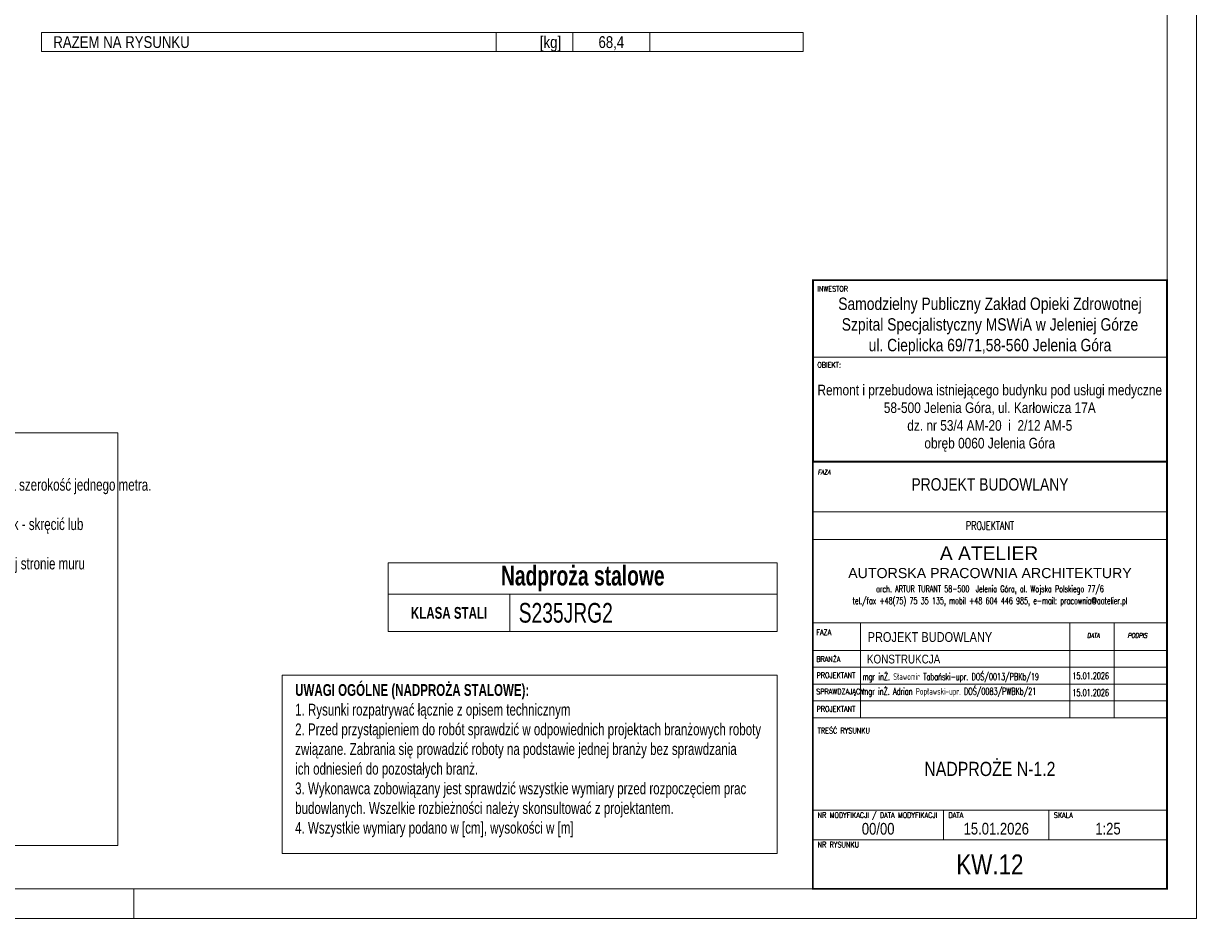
# Model space of a CAD drawing. Header units: millimetres. Extents: x 11149 to 111407, y -107619 to -23630.
# Tile 152 of 245: x 19005 to 19502, y -31119 to -30736. Entities that reach past the tile are written whole.
import ezdxf
from ezdxf.enums import TextEntityAlignment as Align

# ---------------------------------------------------------------- set-up
doc = ezdxf.new("R2010")
doc.units = ezdxf.units.MM
doc.header["$LTSCALE"] = 2
doc.layers.get('0').update_dxf_attribs({"plot": 0})
for name, color, linetype, lineweight in [('0_OPIS', 7, 'Continuous', 13), ('e-cad_cienkie', 1, 'Continuous', 9), ('e-cad_opisy', 7, 'Continuous', 9), ('TABELKA-OPIS', 136, 'Continuous', 13)]:
    doc.layers.add(name, color=color, linetype=linetype, lineweight=lineweight)
doc.styles.add('e-cad_1', font='arial.ttf', dxfattribs={"width": 0.7})
doc.styles.add('J-ROMANS', font='ROMANS.SHX', dxfattribs={"width": 0.7, "oblique": 10})
doc.styles.add('J-SWIS', font='arial.ttf', dxfattribs={"width": 0.8})
doc.styles.add('J-SWIS-BOLD', font='arial.ttf', dxfattribs={"width": 0.8})

# ---------------------------------------------------------------- blocks, each defined once
blk = doc.blocks.new('A3_poziom')
at = {"ltscale": 0.8}
blk.add_line((240, 0), (240, 5), dxfattribs=at)
for points in [[(0, 0), (420, 0), (420, 297), (0, 297)], [(30, 5), (415, 5), (415, 292), (30, 292)]]:
    blk.add_lwpolyline(points, close=True)
blk = doc.blocks.new('*T2360')
at = {"layer": 'e-cad_opisy', "color": 9, "linetype": 'ByBlock', "lineweight": 5, "ltscale": 4}
for p, q in [((0, 0), (164.74, 0)), ((0, 0), (0, -29.07)), ((164.74, 0), (164.74, -29.07)), ((0, -13.29), (164.74, -13.29)), ((51.49, -13.29), (51.49, -29.07)), ((0, -29.07), (164.74, -29.07))]:
    blk.add_line(p, q, dxfattribs=at)
at = {"layer": 'e-cad_opisy', "color": 0, "ltscale": 4, "style": 'e-cad_1'}
for s, insert, char_height, width, attachment_point in [('{\\fArial|b1|i0|c238|p34;\\C256;Nadproża stalowe}', (82.37, -6.64), 8.3333, 163.2368, 5), ('{\\fArial|b1|i0|c238|p34;KLASA STALI}', (25.75, -21.18), 5, 43.9933, 5), ('S235JRG2', (55.24, -21.18), 8.333, 105.7435, 4)]:
    blk.add_mtext(s, dxfattribs=dict(at, insert=insert, char_height=char_height, width=width, attachment_point=attachment_point))

msp = doc.modelspace()

# ---------------------------------------------------------------- linework, layer by layer
at = {"layer": '0_OPIS'}
for p, q in [((19489.37, -30877.28), (19339.46, -30877.28)), ((19489.37, -30942.85), (19339.46, -30942.85)), ((19489.37, -30942.85), (19339.46, -30942.85)), ((19489.37, -30954.51), (19339.46, -30954.51)), ((19339.46, -30989.86), (19489.37, -30989.86)), ((19489.37, -30989.86), (19339.46, -30989.86)), ((19489.37, -30989.86), (19339.46, -30989.86)), ((19489.37, -30989.86), (19339.46, -30989.86)), ((19489.37, -30989.86), (19339.46, -30989.86)), ((19339.46, -30989.86), (19489.37, -30989.86)), ((19339.46, -30989.86), (19489.37, -30989.86)), ((19489.37, -30989.86), (19339.46, -30989.86)), ((19489.37, -30989.86), (19339.46, -30989.86)), ((19359.65, -30989.86), (19359.65, -31030.03)), ((19448.19, -30989.86), (19448.19, -31030.03)), ((19466.98, -30989.86), (19466.98, -31030.03)), ((19489.37, -31001.52), (19339.46, -31001.52)), ((19339.37, -31008.65), (19489.37, -31008.65)), ((19339.37, -31015.78), (19489.37, -31015.78)), ((19339.46, -31015.78), (19489.37, -31015.78)), ((19339.46, -31015.78), (19489.37, -31015.78)), ((19339.46, -31022.9), (19489.37, -31022.9)), ((19339.46, -31030.03), (19489.37, -31030.03)), ((19339.46, -31030.03), (19489.37, -31030.03)), ((19339.37, -31069.22), (19489.37, -31069.22)), ((19394.76, -31069.22), (19394.76, -31081.72)), ((19439.37, -31069.22), (19439.37, -31081.72)), ((19339.37, -31081.72), (19489.37, -31081.72))]:
    msp.add_line(p, q, dxfattribs=at)
at = {"layer": '0_OPIS', "const_width": 0.75}
for points in [[(19339.37, -31102.55), (19489.37, -31102.55), (19489.37, -30844.72), (19339.37, -30844.72)], [(19339.46, -30921.59), (19489.37, -30921.59), (19489.37, -30844.72), (19339.46, -30844.72)]]:
    msp.add_lwpolyline(points, close=True, dxfattribs=at)
at = {"layer": 'e-cad_cienkie', "ltscale": 0.5}
for points in [[(19012.84, -30747.9), (19205.34, -30747.9), (19205.34, -30739.9), (19012.84, -30739.9)], [(19205.34, -30747.9), (19237.84, -30747.9), (19237.84, -30739.9), (19205.34, -30739.9)], [(19237.84, -30747.9), (19270.34, -30747.9), (19270.34, -30739.9), (19237.84, -30739.9)], [(19270.34, -30747.9), (19335.34, -30747.9), (19335.34, -30739.9), (19270.34, -30739.9)]]:
    msp.add_lwpolyline(points, close=True, dxfattribs=at)
at = {"layer": 'e-cad_opisy', "color": 9, "linetype": 'Continuous', "ltscale": 4}
for points in [[(18545.29, -30909.42), (19045.12, -30909.42), (19045.12, -31084.13), (18545.29, -31084.13)], [(19114.7, -31011.98), (19324.37, -31011.98), (19324.37, -31087.55), (19114.7, -31087.55)]]:
    msp.add_lwpolyline(points, close=True, dxfattribs=at)
at = {"layer": 'TABELKA-OPIS', "color": 7}
for p, q in [((19339.37, -30844.72), (19489.37, -30844.72)), ((19362, -30844.72), (19362, -30844.74))]:
    msp.add_line(p, q, dxfattribs=at)

# ---------------------------------------------------------------- block references
msp.add_blockref('*T2360', (19159.63, -30964.49))
at = {"layer": 'e-cad_opisy', "ltscale": 0.02, "xscale": 2.5, "yscale": 2.5, "zscale": 2.5}
msp.add_blockref('A3_poziom', (18451.87, -31115.05), dxfattribs=at)

# ---------------------------------------------------------------- texts
at = {"layer": '0_OPIS', "style": 'J-ROMANS', "width": 0.7}
for s, height, p in [('INWESTOR', 2.332, (19341.31, -30849.56)), ('OBIEKT:', 2.332, (19341.31, -30881.77)), ('FAZA', 2.332, (19340.87, -30995.06)), ('BRANŻA', 2.332, (19340.85, -31006.38)), ('PROJEKTANT', 2.332, (19340.98, -31013.24)), ('mgr inŻ. Sławomir Tabański-upr. DOŚ/0013/PBKb/19', 2.875, (19360.45, -31014.08)), ('15.01.2026', 2.875, (19449.3, -31013.76)), ('SPRAWDZAJĄCY', 2.3319, (19340.85, -31020.12)), ('mgr inŻ. Adrian Popławski-upr. DOŚ/0083/PWBKb/21', 2.875, (19360.32, -31020.3)), ('15.01.2026', 2.875, (19449.3, -31020.89)), ('PROJEKTANT', 2.332, (19340.98, -31027.5))]:
    msp.add_text(s, height=height, dxfattribs=at).set_placement(p)
msp.add_text('PROJEKTANT', height=3.534, dxfattribs=at).set_placement((19414.41, -30950.43), align=Align.CENTER)
at = {"layer": '0_OPIS', "style": 'J-SWIS'}
msp.add_text(' A ATELIER', height=5.83, dxfattribs=at).set_placement((19390.93, -30963.28))
msp.add_text('AUTORSKA PRACOWNIA ARCHITEKTURY', height=4.2974, dxfattribs=at).set_placement((19414.41, -30968.77), align=Align.MIDDLE)
at = {"layer": '0_OPIS', "style": 'J-ROMANS', "width": 0.7}
for s, p in [('arch. ARTUR TURANT 58-500  Jelenia Góra, al. Wojska Polskiego 77/6', (19414.41, -30974.05)), ('tel./fax +48(75) 75 35 135, mobil +48 604 446 985, e-mail: pracownia@aatelier.pl', (19414.41, -30979.09))]:
    msp.add_text(s, height=2.8268, dxfattribs=at).set_placement(p, align=Align.TOP_CENTER)
at = {"layer": '0_OPIS', "style": 'J-SWIS', "width": 0.8}
for s, height, p in [('PROJEKT BUDOWLANY', 4.1641, (19388.98, -30995.86)), ('KONSTRUKCJA', 3.7282, (19377.85, -31005.2))]:
    msp.add_text(s, height=height, dxfattribs=at).set_placement(p, align=Align.MIDDLE)
at = {"layer": '0_OPIS', "style": 'J-ROMANS', "oblique": 10, "width": 0.7}
for s, p in [('DATA', (19455.48, -30996.24)), ('PODPIS', (19472.69, -30996.24))]:
    msp.add_text(s, height=1.999, dxfattribs=at).set_placement(p)
at = {"layer": '0_OPIS', "style": 'J-ROMANS', "width": 0.7}
for s, height, p in [('TREŚĆ RYSUNKU', 2.3333, (19341.45, -31035.52)), ('NR MODYFIKACJI / DATA MODYFIKACJI', 2.3333, (19341.45, -31071.3)), ('DATA', 2.333, (19396.85, -31071.3)), ('SKALA', 2.333, (19441.45, -31071.3)), ('NR RYSUNKU', 2.333, (19341.45, -31083.8))]:
    msp.add_text(s, height=height, dxfattribs=at).set_placement(p, align=Align.MIDDLE_LEFT)
at = {"layer": '0_OPIS'}
for s, insert, char_height, width, attachment_point, style in [('Samodzielny Publiczny Zakład Opieki Zdrowotnej\\PSzpital Specjalistyczny MSWiA w Jeleniej Górze\\Pul. Cieplicka 69/71,58-560 Jelenia Góra', (19414.41, -30864.26), 5.25, 149.9087, 5, 'J-SWIS'), ('\\PRemont i przebudowa istniejącego budynku pod usługi medyczne\\P58-500 Jelenia Góra, ul. Karłowicza 17A\\Pdz. nr 53/4 AM-20  i  2/12 AM-5 \\Pobręb 0060 Jelenia Góra', (19414.32, -30899.43), 4.5, 149.9087, 5, 'J-SWIS'), ('FAZA', (19341.45, -30925.05), 1.999, 17.1784, 1, 'J-ROMANS'), ('PROJEKT BUDOWLANY', (19414.41, -30931.26), 5.25, 149.9087, 5, 'J-SWIS'), ('NADPROŻE N-1.2', (19414.37, -31051.77), 6, 140.0135, 5, 'J-SWIS')]:
    msp.add_mtext(s, dxfattribs=dict(at, insert=insert, char_height=char_height, width=width, attachment_point=attachment_point, style=style))
at = {"layer": '0_OPIS', "style": 'J-SWIS-BOLD', "width": 0.8}
for tag, text, height, p in [('00/00', '01', 4.95, (19367.07, -31076.99)), ('15.01.2026', '31.12.2002', 4.95, (19417.07, -31077.03)), ('1:25', '1:50', 4.95, (19464.37, -31077.03)), ('KW.12', 'AR.00.00.00/a', 8.4857, (19414.37, -31092.14))]:
    msp.add_attdef(tag, text=text, height=height, dxfattribs=at).set_placement(p, align=Align.MIDDLE)
at = {"layer": 'e-cad_opisy', "ltscale": 0.5, "style": 'e-cad_1', "width": 0.8}
msp.add_text('RAZEM NA RYSUNKU', height=5, dxfattribs=at).set_placement((19017.84, -30746.4))
msp.add_text('[kg]', height=5, dxfattribs=at).set_placement((19232.84, -30746.4), align=Align.RIGHT)
msp.add_text('68,4', height=5, dxfattribs=at).set_placement((19254.09, -30746.4), align=Align.CENTER)
at = {"layer": 'e-cad_opisy', "ltscale": 4, "char_height": 5, "attachment_point": 1, "style": 'e-cad_1'}
for s, insert, width in [('{\\fArial|b1|i0|c238|p34;UWAGI DO MONTAŻU NADPROŻY STALOWYCH\\P\\fArial|b0|i0|c238|p34;\\H1.000001x;1. Przed przystąpieniem do prac sprawdzić wszystkie wymiary na budowie.\\P2. Należy oszacować wytrzymałość muru. W przypadku występowania luźnych i kruchych elementów murowych lub spoin należy przemurować istniejące ściany w miejscu oparcia projektowanego nadproża na szerokość jednego metra.\\P3. Wykonać niezależne od ingerowanej ściany podparcie stropu w obrębie wykonywanego nadproża.\\P4. Dociąć belki stalowe na wymiar, następnie wykonać otwory %%C14 wg projektu. Owinąć belki siatką Rabitza w przypadku planowanego otynkowania gotowego nadproża. W przypadku występowania pary belek - skręcić lub zespawać je ze sobą tworząc jedną zespoloną parę belek.\\P5. Nad krawędzią projektowanego otworu wykuć bruzdę z jednej strony o wymaganych wymiarach +4cm. Bruzda nie może być głębsza niż połowa szerokości muru. Dopuszcza się wykonanie bruzdy po drugiej stronie muru jedynie pod poduszki betonowe.\\P6. Przewiercić otwory %%C25 umożliwiające osadzenie rurek dystansowych. Poprawić otwory z drugiej strony muru tak, aby rurki dystansowe były prostopadle do przyszłych belek stalowych.\\P6. Oczyścić bruzdę z kurzu i pyłu.\\P7. Wykonać poduszki betonowe z betonu C12/15. Wyrównać i wypoziomować powierzchnie górne zaprawy.\\P8. Po stwardnieniu betonu (minimum po 3 dniach) osadzić pierwszą belkę stalową. Podbić klinami stalowymi miejsca styku górnej krawędzi z murem i miejsca oparcia w murze.\\P9. Przestrzeń pomiędzy belką stalową a murem nad belką i w miejscu oparcia wypełnić zaprawą bezskurczową np. Ceresit CX15.\\P10. Po upływie czasu wiązania zaprawy, skuć mur z drugiej strony, wstawić rurki dystansowe i drugą belkę nadprożową (lub zespoloną parę belek). Podbić klinami.\\P11. Przez nawiercone otwory i rurki dystansowe połączyć belki śrubami zgodnie z rysunkiem wykonawczym.\\P12. Przestrzenie pomiędzy belkami wypełnić cegłą, a przestrrzenie pomiędzy belką a murem zaprawą bezskurczową analogicznie jak w belce pierwszej.\\P13. Po zakończeniu montażu belek stalowych i po upływie czasu wiązania zaprawy, przystąpić do rozbiórki muru poniżej wstawionych belek, nacinając uprzednio ścianę tarczą diamentową. \\P14. Elementy stalowe obłożyć płytą gipsowo-kartonową, cementową lub otynkować tynkiem cementowo-wapiennym na siatce Rabitza.\\P15. Wszystkie prace budowlane powinny być wykonywane pod nadzorem uprawnionej osoby.^I}', (18550.93, -30912.22), 491.6675), ('{\\fArial|b1|i0|c238|p34;UWAGI OGÓLNE (NADPROŻA STALOWE):\\P\\fArial|b0|i0|c238|p34;\\W0.7;1. Rysunki rozpatrywać łącznie z opisem technicznym\\P2. Przed przystąpieniem do robót sprawdzić w odpowiednich projektach branżowych roboty związane. Zabrania się prowadzić roboty na podstawie jednej branży bez sprawdzania \\Pich odniesień do pozostałych branż.\\P3. Wykonawca zobowiązany jest sprawdzić wszystkie wymiary przed rozpoczęciem prac budowlanych. Wszelkie rozbieżności należy skonsultować z projektantem.\\P4. Wszystkie wymiary podano w [cm], wysokości w [m]}', (19120.22, -31015.8), 202.5463)]:
    msp.add_mtext(s, dxfattribs=dict(at, insert=insert, width=width))

doc.saveas('drawing.dxf')
